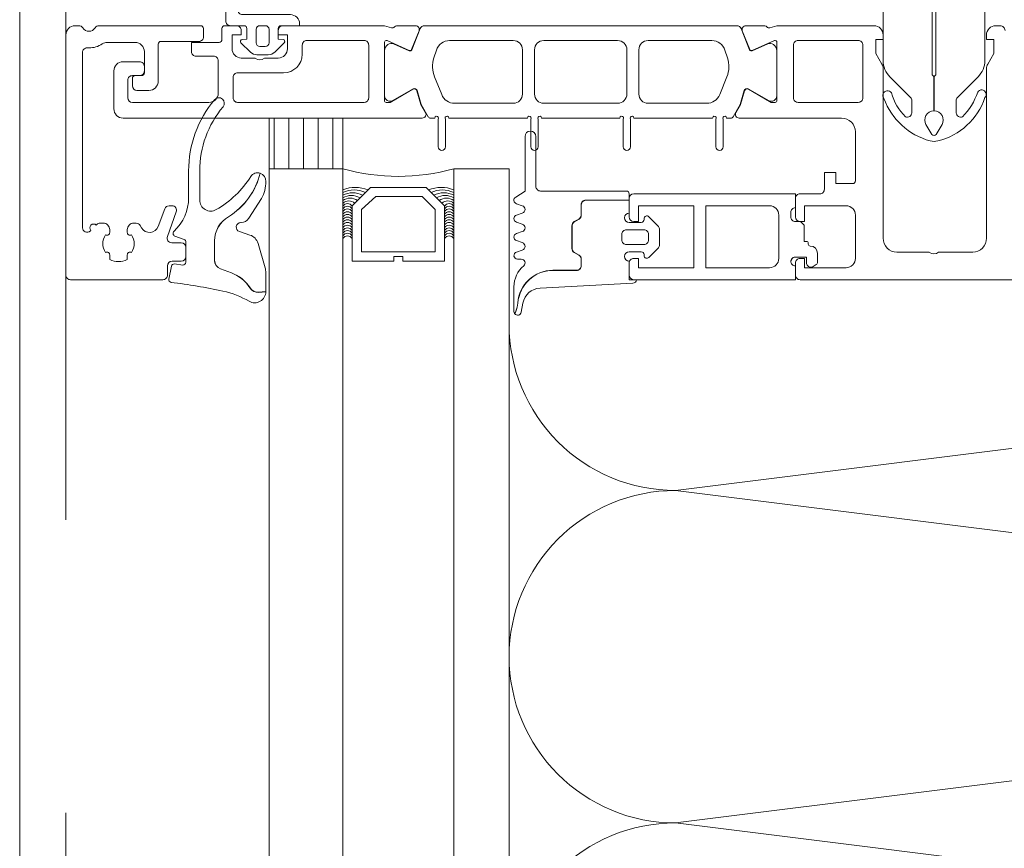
# Model space of a CAD drawing. Header units: millimetres. Extents: x 144573 to 336993, y 74252 to 247042.
# Tile 71 of 256: x 146721 to 146828, y 186586 to 186676. Entities that reach past the tile are written whole.
import ezdxf

# ---------------------------------------------------------------- set-up
doc = ezdxf.new("R2010")
doc.units = ezdxf.units.MM
doc.linetypes.add('ČÁRKOVANÁ', pattern=[19.05, 12.7, -6.35])
doc.layers.add('FASÁDA DETAILNÍ', color=255, linetype='Continuous', lineweight=0)
pattern_1 = [(270, (214136.837, 176345.3374), (1.5875, -8e-16), [])]

# ---------------------------------------------------------------- blocks, each defined once
blk = doc.blocks.new('244748_a')
blk.add_lwpolyline([(8.32, -1.69, 0.082248), (6.34, -0.9, -1.09695), (6.94, -0.1, -0.315353), (11.26, -5.15, -0.480529), (10.87, -5.64), (4.27, -5.64), (4.08, -5.45), (-16.53, -5.45), (-16.72, -5.64), (-20.43, -5.64, 0.574019), (-21.93, -4.78), (-22.99, -5.4, 0.524827), (-22.99, -5.9), (-21.93, -6.52, 0.574021), (-20.43, -5.66), (-16.72, -5.66), (-16.53, -5.85), (4.08, -5.85), (4.27, -5.66), (10.87, -5.66, -0.480529), (11.26, -6.15, -0.326229), (6.88, -11.09, -1.09695), (6.28, -10.3, 0.081457), (8.32, -9.61, 0.599203), (7.48, -8.05), (5.52, -8.05, 0.198965), (5.17, -8.2), (2.22, -11.15), (0.93, -12.01, -0.738038), (0.51, -11.62), (0.87, -11, 1), (0.35, -10.7), (0, -11.3), (-0.98, -11.3, 0.619205), (-1.45, -12.06), (-1.28, -12.43, -0.808139), (-2.04, -13.04), (-3.63, -11.44, 0.198906), (-4.34, -11.15), (-14.99, -11.15, -0.198936), (-16.76, -10.42), (-18.98, -8.2, 0.198942), (-19.33, -8.05), (-20.67, -8.05, 0.500217), (-21.09, -8.73, 0.122037), (-18.5, -10.27, -1.093735), (-19.1, -11.07, -0.240768), (-23.7, -6.07, -0.106226), (-23.7, -5.23, -0.256232), (-19, -0.13, -1.093735), (-18.4, -0.92, 0.116856), (-21.09, -2.57, 0.500217), (-20.67, -3.25), (-19.33, -3.25, 0.198942), (-18.98, -3.1), (-16.75, -0.88, -0.198936), (-14.99, -0.15), (-4.34, -0.15, 0.198907), (-3.63, 0.14), (-2.04, 1.74, -0.808139), (-1.28, 1.13), (-1.45, 0.76, 0.619205), (-0.98, 0), (0, 0), (0.35, -0.6, 1), (0.87, -0.3), (0.51, 0.32, -0.738038), (0.93, 0.71), (2.22, -0.15), (5.17, -3.1, 0.198965), (5.52, -3.25), (7.48, -3.25, 0.599203)], format="xyb", close=True)
blk = doc.blocks.new('nesystémový nástavec 18')
for p, q in [((-18, 6.8), (-18, 8.8)), ((-17.5, 9.3), (-15.36, 9.3)), ((-15.36, 9.3), (0, 9.3)), ((0, 9.3), (0, 7.8)), ((-11, 8), (-17, 8)), ((-17, 8), (-17, 6.3)), ((-11, 1.3), (-11, 8)), ((-2.8, 8), (-9.7, 8)), ((-9.7, 1.3), (-9.7, 8)), ((-1.8, 2.3), (-1.8, 7)), ((-0.5, 7.3), (-0.5, 6.8)), ((-17, 6.3), (-17.5, 6.3)), ((0, 6.3), (0.55, 6.3)), ((0.55, 6.3), (0.95, 5.9)), ((0.95, 5.9), (0.95, 4.8)), ((0.95, 4.8), (0.95, 4.14)), ((0.95, 4.14), (1.2, 4.14)), ((1.4, 3.94), (1.4, 3.84)), ((1.6, 3.64), (1.6, 3.64)), ((-17.5, 2.3), (-17, 2.3)), ((-17, 2.3), (-17, 1.3)), ((-0.4, 2.23), (-0.5, 2.04)), ((1.2, 2.44), (0, 2.44)), ((1.2, 1.85), (1.2, 2.44)), ((2.4, 2.84), (2.4, 1.89)), ((-18, 0.5), (-18, 1.8)), ((-17, 1.3), (-11, 1.3)), ((-9.7, 1.3), (-2.8, 1.3)), ((-0.5, 2.04), (-0.5, 2)), ((0, 1.5), (0, 0)), ((1.8, 1.37), (1.7, 1.35)), ((2.25, 1.63), (1.8, 1.37)), ((-1.8, 0), (-17.5, 0)), ((0, 0), (-1.8, 0))]:
    blk.add_line(p, q)
for centre, radius, start, end in [((-17.5, 8.8), 0.5, 90, 180), ((-15.36, 9.8), 0.5, 270, 270.084), ((-2.8, 7), 1, 0, 90), ((0, 7.3), 0.5, 89.9955, 180.0071), ((-17.5, 6.8), 0.5, 180.0012, 269.9988), ((0, 6.8), 0.5, 179.9949, 270.006), ((0.75, 4.8), 0.2, 359.9656, 0.0344), ((1.2, 3.94), 0.2, 359.9707, 90.0249), ((1.6, 3.84), 0.2, 179.9737, 270.035), ((1.6, 2.84), 0.8, 0.0065, 89.9919), ((-17.5, 1.8), 0.5, 89.999, 180.0002), ((-2.8, 2.3), 1, 270, 0), ((0, 1.94), 0.5, 89.9975, 144.0007), ((0, 2), 0.5, 179.9716, 270.0327), ((1.7, 1.85), 0.5, 179.9991, 270), ((2.1, 1.89), 0.3, 299.9815, 0.0183), ((-17.5, 0.5), 0.5, 180, 270)]:
    blk.add_arc(centre, radius, start, end)
blk = doc.blocks.new('284336')
for points in [[(-0.7, -9.6), (-10, -9.6, 0.414511), (-10.51, -10.11), (-10.51, -15.51, -1), (-11.69, -15.51), (-11.69, -9.6), (-12.69, -8.95, -0.668884), (-12.6, -8.23), (-11.99, -8.01, 0.766384), (-11.99, -7.21), (-12.6, -6.99, -0.76831), (-12.6, -6.23), (-11.99, -6.01, 0.766384), (-11.99, -5.21), (-12.6, -4.99, -0.76831), (-12.6, -4.23), (-11.99, -4.01, 0.766384), (-11.99, -3.21), (-12.6, -2.99, -0.877523), (-12.5, -2.22), (-12.1, -2.22, 0.698129), (-11.83, -1.5, -0.220231), (-12.89, 0.78), (-12.89, 3.45, -0.157143), (-12.82, 3.68), (-12.69, 3.42, -0.067482), (-12.48, 2.53, 0.393136), (-8.66, -1.02), (-6.1, -1.02, -0.414214), (-5.61, -1.51), (-5.61, -2.22, -0.267949), (-5.85, -2.65), (-6.35, -2.93, 0.267949), (-6.61, -3.38), (-6.61, -5.84, 0.267949), (-6.35, -6.29), (-5.85, -6.57, -0.267949), (-5.61, -7), (-5.61, -8.11, 0.414215), (-5.1, -8.62), (-0.41, -8.62), (-0.41, -9.31, -0.414212), (-0.7, -9.6)], [(-0.41, 0), (-0.41, -2, 0.990243), (-0.4, -3.02), (0.9, -3.02, 0.414214), (1.21, -2.71), (1.21, -2.61, -0.668123), (1.71, -2.4), (2.75, -3.45, -0.199004), (2.89, -3.79), (2.89, -5.43, -0.199038), (2.75, -5.77), (1.71, -6.82, -0.668191), (1.21, -6.61), (1.21, -6.51, 0.414214), (0.9, -6.2), (-0.4, -6.2, 0.990269), (-0.41, -7.22), (-0.41, -8.6), (-5.1, -8.6, -0.414215), (-5.59, -8.11), (-5.59, -7, 0.267949), (-5.84, -6.56), (-6.34, -6.27, -0.267949), (-6.59, -5.84), (-6.59, -3.38, -0.267949), (-6.34, -2.95), (-5.84, -2.66, 0.267949), (-5.59, -2.22), (-5.59, -1.51, 0.414214), (-6.1, -1), (-8.66, -1, -0.393156), (-12.46, 2.53, 0.067572), (-12.67, 3.43), (-12.8, 3.7, -0.637545), (-12.12, 3.53), (-11.92, 2.53, 0.344315), (-10.06, 0.91), (0, 0.38, -0.406913), (0.39, 0), (-0.41, 0)], [(1.7, -4.31, 0.414235), (1.2, -3.81), (-0.7, -3.81, 0.414214), (-1.2, -4.31), (-1.2, -4.91, 0.414214), (-0.7, -5.41), (1.2, -5.41, 0.414235), (1.7, -4.91), (1.7, -4.31)]]:
    blk.add_lwpolyline(points, format="xyb", close=True)
blk = doc.blocks.new('433270')
blk.add_lwpolyline([(1, 0, 0.414364), (0, -1), (0, -1.4, 0.255924), (0.23, -1.83, -0.547723), (0.23, -3.17, 0.255924), (0, -3.6), (0, -14.6, 0.414214), (0.3, -14.9), (1.2, -14.9, 0.414214), (1.7, -14.4), (1.7, -10.3, -0.414214), (2, -10), (6, -10, 0.414248), (7, -9), (7, -7.7, 0.414179), (6.5, -7.2), (5.7, -7.2, 0.414232), (5.4, -7.5), (5.4, -8.2, -0.414198), (5.1, -8.5), (2.8, -8.5, -0.414204), (1.8, -7.5), (1.8, -4.49, -0.147432), (1.97, -3.94, 0.147461), (2.4, -2.5), (2.4, -2.3, -0.414214), (2.9, -1.8), (21.87, -1.8, -0.668178), (22.22, -2.65), (22.16, -2.72, 1), (21.59, -3.29), (21.52, -3.35, 0.198912), (21.38, -3.71), (21.38, -4.05, 0.414214), (22.08, -4.75), (22.38, -4.75, 0.576988), (22.64, -4.3, -0.311246), (24.56, -4.3, 0.576988), (24.82, -4.75), (25.3, -4.75, -0.260065), (25.3, -6.65), (24.82, -6.65, 0.576988), (24.56, -7.1, -0.311246), (22.64, -7.1, 0.576988), (22.38, -6.65), (22.08, -6.65, 0.414214), (21.38, -7.35), (21.38, -7.61, 0.267949), (21.63, -8.04), (21.89, -8.2, -0.637047), (21.73, -10), (19.83, -10.7, 0.315299), (19.5, -11.17), (19.5, -11.49, 0.520567), (20.17, -11.96), (22.83, -10.99, -0.520567), (23.5, -11.46), (23.5, -12.5, 0.414062), (24, -13), (25, -13, 0.414186), (25.5, -12.5), (25.5, -11.5, -0.414182), (26, -11), (27, -11, 0.414214), (27.5, -10.5), (27.5, -0.5, 0.414214), (27, 0), (1, 0)], format="xyb", close=True)
blk = doc.blocks.new('284325')
for points in [[(0.84, -5.23, -0.560316), (0.94, -4.73), (1.94, -4.36, 0.3153), (2.14, -4.08), (2.14, -1.89, 0.451558), (1.8, -1.59), (0.9, -1.7, -0.399586), (0.57, -1.46), (0.3, -0.07, -0.415977), (0.53, 0.29, 0.024107), (6.15, 1.24, 0.076636), (8.99, 2.34, -0.577615), (10.79, 1.3), (10.02, 1.37, 0.283171), (9.08, 0.9, -0.168429), (7.07, -0.74), (5.9, -1.16, 0.315302), (5.24, -2.1), (5.24, -4.21, 0.269719), (6.76, -6.82, -0.194797), (10.18, -11.53, -0.342663), (9.17, -11.17, 0.119207), (5.43, -7.59, 0.578571), (3.63, -8.62), (3.63, -11.77, 0.176415), (6.16, -18.72, -1), (5.24, -19.49, -0.176415), (2.43, -11.77), (2.43, -8.89, 0.208286), (0.84, -5.23)], [(8.95, -6.65), (10.32, -8.78, -0.134555), (10.79, -10.63, -0.339795), (10.19, -11.53, 0.194788), (6.76, -6.81, -0.269736), (5.25, -4.21), (5.25, -2.1, -0.315302), (5.9, -1.17), (7.07, -0.74, 0.168429), (9.09, 0.89, -0.283167), (10.01, 1.36), (10.79, 1.29), (10.79, -0.74, -0.070852), (10.71, -1.3), (9.95, -3.93, -0.241839), (9.08, -4.83), (7.93, -5.22, 0.836024), (8.08, -6.19), (8.11, -6.19, -0.255349), (8.95, -6.65)]]:
    blk.add_lwpolyline(points, format="xyb", close=True)
blk = doc.blocks.new('*U1335')
for points in [[(0, 0, 0.414243), (0.09999, 0.1), (0.00001, 0.9, -1.0001), (0.19999, 0.9), (0.10001, 0.1, 0.414228), (0.2, 0, 0.414228)], [(0.2, 0, 0.414243), (0.29999, 0.1), (0.20001, 0.9, -1.0001), (0.39999, 0.9), (0.30001, 0.1, 0.414228), (0.40001, 0, 0.414228)]]:
    blk.add_lwpolyline(points, format="xyb")
blk = doc.blocks.new('246426')
for points in [[(-1.84, 0.64), (-2.86, -0.38, 0.198926), (-3.15, -1.09), (-3.15, -2.31, 0.198926), (-2.86, -3.02), (-1.84, -4.04, 0.637051), (-1.5, -3.92), (-1.45, -3.4), (-0.3, -3.4, -0.41484), (0, -3.7), (0, -5.19, 0.414232), (0.5, -5.69), (2.14, -5.69, 0.071862), (2.2, -5.68, 0.157876), (3.73, -4.64, 0.360336), (3.48, 2.39, 0.964062), (2.54, 1.48, -0.403385), (2.25, -4.34, -0.190964), (2.11, -4.39), (1.7, -4.39, -0.414214), (1.2, -3.89), (1.2, 1.31, 0.414201), (0.2, 2.31), (0, 2.31), (0, 0.3, -0.414214), (-0.3, 0), (-1.45, 0), (-1.5, 0.52, 0.637051), (-1.84, 0.64)], [(-2.25, -1.4, -0.414214), (-1.85, -1), (-0.4, -1, -0.414214), (0, -1.4), (0, -2, -0.414214), (-0.4, -2.4), (-1.85, -2.4, -0.414214), (-2.25, -2), (-2.25, -1.4)]]:
    blk.add_lwpolyline(points, format="xyb", close=True)

msp = doc.modelspace()

# ---------------------------------------------------------------- hatches: boundary and pattern name
at = {"layer": 'FASÁDA DETAILNÍ'}
h = msp.add_hatch(dxfattribs=at)
h.set_pattern_fill('ANSI31', color=256, scale=0.5, angle=585)
h.set_pattern_definition(pattern_1)
h.paths.add_polyline_path([(146756.48, 186659.759), (146756.48, 186665.259), (146748.48, 186665.259), (146748.48, 186659.759)])
h = msp.add_hatch(dxfattribs=at)
h.set_pattern_fill('ANSI31', color=256, scale=0.5, angle=585)
h.set_pattern_definition(pattern_1)
h.paths.add_polyline_path([(146756.48, 186659.759), (146756.48, 186665.259), (146748.48, 186665.259), (146748.48, 186659.759)])

# ---------------------------------------------------------------- linework, layer by layer
for p, q in [((146748.48, 186250.759), (146748.48, 186659.759)), ((146748.48, 186659.759), (146756.48, 186659.759)), ((146748.48, 186250.759), (146748.48, 186659.759)), ((146748.48, 186659.759), (146756.48, 186659.759)), ((146756.48, 186659.759), (146756.48, 186250.759)), ((146756.48, 186659.759), (146756.48, 186250.759)), ((146768.48, 186250.759), (146768.48, 186659.759)), ((146774.48, 186659.759), (146768.48, 186659.759)), ((146768.48, 186250.759), (146768.48, 186659.759)), ((146774.48, 186659.759), (146768.48, 186659.759)), ((146774.48, 186659.759), (146774.48, 186250.759)), ((146774.48, 186659.759), (146774.48, 186250.759))]:
    msp.add_line(p, q, dxfattribs=at)
for points in [[(173301.48, 174615.259), (146721.48, 174615.259), (146721.48, 198295.259), (173301.48, 198295.259)], [(146748.48, 186659.759), (146748.48, 186665.259), (146756.48, 186665.259), (146756.48, 186659.759)], [(146748.48, 186659.759), (146748.48, 186665.259), (146756.48, 186665.259), (146756.48, 186659.759)], [(146767.48, 186649.759), (146767.48, 186655.759), (146765.48, 186657.759), (146759.48, 186657.759), (146757.48, 186655.759), (146757.48, 186649.759), (146761.98, 186649.759), (146761.98, 186650.259), (146762.98, 186650.259), (146762.98, 186649.759)], [(146767.48, 186649.759), (146767.48, 186655.759), (146765.48, 186657.759), (146759.48, 186657.759), (146757.48, 186655.759), (146757.48, 186649.759), (146761.98, 186649.759), (146761.98, 186650.259), (146762.98, 186650.259), (146762.98, 186649.759)], [(146758.48, 186650.759), (146766.48, 186650.759), (146766.48, 186655.344), (146765.066, 186656.759), (146760.033, 186656.759), (146758.48, 186655.344)], [(146758.48, 186650.759), (146766.48, 186650.759), (146766.48, 186655.344), (146765.066, 186656.759), (146760.033, 186656.759), (146758.48, 186655.344)]]:
    msp.add_lwpolyline(points, close=True, dxfattribs=at)
at = {"layer": 'FASÁDA DETAILNÍ', "linetype": 'ČÁRKOVANÁ', "ltscale": 5}
msp.add_lwpolyline([(173296.48, 174620.259), (146726.48, 174620.259), (146726.48, 198290.259), (173296.48, 198290.259)], close=True, dxfattribs=at)
at = {"layer": 'FASÁDA DETAILNÍ'}
for points in [[(146760.98, 186675.259), (146749.98, 186675.259, 0.4144257), (146749.48, 186674.759), (146749.48, 186674.265), (146750.48, 186674.265), (146750.48, 186672.765, -0.4142136), (146749.48, 186671.765), (146747.98, 186671.765, -0.3999851), (146746.98, 186671.765), (146745.48, 186671.765, -0.4142136), (146744.48, 186672.765), (146744.48, 186674.259), (146745.48, 186674.259), (146745.48, 186674.759, 0.4144559), (146744.98, 186675.259), (146743.68, 186675.257, 0.4139712), (146743.38, 186674.957), (146743.38, 186673.759, -0.4142136), (146743.08, 186673.459), (146740.08, 186673.459), (146740.08, 186672.459, 0.4142136), (146740.58, 186671.959), (146742.48, 186671.959, -0.4142136), (146742.98, 186671.459), (146742.98, 186667.959, -0.4142056), (146741.98, 186666.959), (146733.68, 186666.959, -0.4142063), (146733.18, 186667.459), (146733.18, 186669.359, -0.414219), (146733.68, 186669.859), (146734.48, 186669.859, 0.4142136), (146734.98, 186670.359), (146734.98, 186670.859, 0.4142136), (146734.48, 186671.359), (146732.68, 186671.359, 0.4142136), (146731.68, 186670.359), (146731.68, 186666.259, 0.4142136), (146732.68, 186665.259), (146760.98, 186665.259), (146765.08, 186665.258, 0.5773503), (146765.427, 186665.858), (146764.928, 186666.722), (146764.5, 186668.214, 0.4887011), (146764.061, 186668.39), (146761.596, 186666.959), (146761.175, 186666.959, -0.4325656), (146760.98, 186667.159), (146760.98, 186673.463, -0.5483974), (146761.262, 186673.649), (146763.646, 186672.58, 0.4253361), (146763.913, 186672.688), (146764.729, 186674.711, 0.5315625), (146764.358, 186675.261), (146762.294, 186675.261, 0.2313061), (146762.057, 186675.145, -0.3061853), (146761.738, 186675.041), (146760.98, 186675.259)], [(146760.98, 186675.259), (146749.98, 186675.259, 0.4144257), (146749.48, 186674.759), (146749.48, 186674.265), (146750.48, 186674.265), (146750.48, 186672.765, -0.4142136), (146749.48, 186671.765), (146747.98, 186671.765, -0.3999851), (146746.98, 186671.765), (146745.48, 186671.765, -0.4142136), (146744.48, 186672.765), (146744.48, 186674.259), (146745.48, 186674.259), (146745.48, 186674.759, 0.4144559), (146744.98, 186675.259), (146743.68, 186675.257, 0.4139712), (146743.38, 186674.957), (146743.38, 186673.759, -0.4142136), (146743.08, 186673.459), (146740.08, 186673.459), (146740.08, 186672.459, 0.4142136), (146740.58, 186671.959), (146742.48, 186671.959, -0.4142136), (146742.98, 186671.459), (146742.98, 186667.959, -0.4142056), (146741.98, 186666.959), (146733.68, 186666.959, -0.4142063), (146733.18, 186667.459), (146733.18, 186669.359, -0.414219), (146733.68, 186669.859), (146734.48, 186669.859, 0.4142136), (146734.98, 186670.359), (146734.98, 186670.859, 0.4142136), (146734.48, 186671.359), (146732.68, 186671.359, 0.4142136), (146731.68, 186670.359), (146731.68, 186666.259, 0.4142136), (146732.68, 186665.259), (146760.98, 186665.259), (146765.08, 186665.258, 0.5773503), (146765.427, 186665.858), (146764.928, 186666.722), (146764.5, 186668.214, 0.4887011), (146764.061, 186668.39), (146761.596, 186666.959), (146761.175, 186666.959, -0.4325656), (146760.98, 186667.159), (146760.98, 186673.463, -0.5483974), (146761.262, 186673.649), (146763.646, 186672.58, 0.4253361), (146763.913, 186672.688), (146764.729, 186674.711, 0.5315625), (146764.358, 186675.261), (146762.294, 186675.261, 0.2313061), (146762.057, 186675.145, -0.3061853), (146761.738, 186675.041), (146760.98, 186675.259)], [(146799.141, 186675.259), (146787.23, 186675.259), (146765.319, 186675.259, 0.3058367), (146764.855, 186674.946), (146763.933, 186672.659, -0.4253361), (146763.665, 186672.551), (146762.047, 186673.267, 0.5437525), (146760.99, 186672.583), (146760.99, 186667.679, 0.5781822), (146761.891, 186667.16), (146764.083, 186668.421, -0.4885049), (146764.522, 186668.244), (146764.956, 186666.73), (146765.719, 186665.409, 0.2824777), (146765.995, 186665.259), (146766.44, 186665.259, -1.4470094), (146766.79, 186665.127), (146766.79, 186662.159, 1), (146767.59, 186662.159), (146767.59, 186665.127, -1.4470094), (146767.941, 186665.26), (146776.48, 186665.259, -1.4470094), (146776.83, 186665.127), (146776.83, 186662.159, 1), (146777.63, 186662.159), (146777.63, 186665.127, -1.4470094), (146777.981, 186665.26), (146786.48, 186665.259, -1.4470094), (146786.83, 186665.127), (146786.83, 186662.159, 1), (146787.63, 186662.159), (146787.63, 186665.127, -1.4470094), (146787.981, 186665.26), (146796.52, 186665.259, -1.4470094), (146796.87, 186665.127), (146796.87, 186662.159, 1), (146797.67, 186662.159), (146797.67, 186665.127, -1.4470094), (146798.021, 186665.26), (146798.465, 186665.259, 0.2824777), (146798.741, 186665.409), (146799.504, 186666.73), (146799.938, 186668.244, -0.4885049), (146800.377, 186668.421), (146802.569, 186667.16, 0.5781822), (146803.47, 186667.679), (146803.47, 186672.583, 0.5437525), (146802.413, 186673.267), (146800.795, 186672.551, -0.4253361), (146800.528, 186672.659), (146799.605, 186674.946, 0.3058367), (146799.141, 186675.259)], [(146799.141, 186675.259), (146787.23, 186675.259), (146765.319, 186675.259, 0.3058367), (146764.855, 186674.946), (146763.933, 186672.659, -0.4253361), (146763.665, 186672.551), (146762.047, 186673.267, 0.5437525), (146760.99, 186672.583), (146760.99, 186667.679, 0.5781822), (146761.891, 186667.16), (146764.083, 186668.421, -0.4885049), (146764.522, 186668.244), (146764.956, 186666.73), (146765.719, 186665.409, 0.2824777), (146765.995, 186665.259), (146766.44, 186665.259, -1.4470094), (146766.79, 186665.127), (146766.79, 186662.159, 1), (146767.59, 186662.159), (146767.59, 186665.127, -1.4470094), (146767.941, 186665.26), (146776.48, 186665.259, -1.4470094), (146776.83, 186665.127), (146776.83, 186662.159, 1), (146777.63, 186662.159), (146777.63, 186665.127, -1.4470094), (146777.981, 186665.26), (146786.48, 186665.259, -1.4470094), (146786.83, 186665.127), (146786.83, 186662.159, 1), (146787.63, 186662.159), (146787.63, 186665.127, -1.4470094), (146787.981, 186665.26), (146796.52, 186665.259, -1.4470094), (146796.87, 186665.127), (146796.87, 186662.159, 1), (146797.67, 186662.159), (146797.67, 186665.127, -1.4470094), (146798.021, 186665.26), (146798.465, 186665.259, 0.2824777), (146798.741, 186665.409), (146799.504, 186666.73), (146799.938, 186668.244, -0.4885049), (146800.377, 186668.421), (146802.569, 186667.16, 0.5781822), (146803.47, 186667.679), (146803.47, 186672.583, 0.5437525), (146802.413, 186673.267), (146800.795, 186672.551, -0.4253361), (146800.528, 186672.659), (146799.605, 186674.946, 0.3058367), (146799.141, 186675.259)], [(146758.78, 186666.959), (146745.08, 186666.959, -0.4142136), (146744.58, 186667.459), (146744.58, 186669.665, -0.4142136), (146745.08, 186670.165), (146750.05, 186670.165, 0.4111388), (146752.08, 186672.165), (146752.08, 186673.159, -0.4142136), (146752.58, 186673.659), (146758.78, 186673.659, -0.4142136), (146759.28, 186673.159), (146759.28, 186667.459, -0.4142136), (146758.78, 186666.959)], [(146758.78, 186666.959), (146745.08, 186666.959, -0.4142136), (146744.58, 186667.459), (146744.58, 186669.665, -0.4142136), (146745.08, 186670.165), (146750.05, 186670.165, 0.4111388), (146752.08, 186672.165), (146752.08, 186673.159, -0.4142136), (146752.58, 186673.659), (146758.78, 186673.659, -0.4142136), (146759.28, 186673.159), (146759.28, 186667.459, -0.4142136), (146758.78, 186666.959)], [(146768.03, 186673.66), (146774.93, 186673.66, -0.4142178), (146775.93, 186672.66), (146775.93, 186667.859, -0.4142178), (146774.93, 186666.859), (146768.568, 186666.859, -0.305619), (146767.177, 186667.797), (146766.399, 186669.721, -0.1764286), (146766.327, 186671.773), (146766.603, 186672.623, -0.3249157), (146768.03, 186673.66)], [(146768.03, 186673.66), (146774.93, 186673.66, -0.4142178), (146775.93, 186672.66), (146775.93, 186667.859, -0.4142178), (146774.93, 186666.859), (146768.568, 186666.859, -0.305619), (146767.177, 186667.797), (146766.399, 186669.721, -0.1764286), (146766.327, 186671.773), (146766.603, 186672.623, -0.3249157), (146768.03, 186673.66)], [(146778.23, 186673.66), (146786.23, 186673.66, -0.4142136), (146787.23, 186672.66), (146787.23, 186667.859, -0.4142136), (146786.23, 186666.859), (146778.23, 186666.859, -0.4142136), (146777.23, 186667.859), (146777.23, 186672.66, -0.4142136), (146778.23, 186673.66)], [(146778.23, 186673.66), (146786.23, 186673.66, -0.4142136), (146787.23, 186672.66), (146787.23, 186667.859, -0.4142136), (146786.23, 186666.859), (146778.23, 186666.859, -0.4142136), (146777.23, 186667.859), (146777.23, 186672.66, -0.4142136), (146778.23, 186673.66)], [(146789.53, 186673.66), (146796.43, 186673.66, -0.3249157), (146797.857, 186672.623), (146798.133, 186671.773, -0.1764286), (146798.061, 186669.721), (146797.283, 186667.797, -0.305619), (146795.892, 186666.859), (146789.53, 186666.859, -0.4142178), (146788.53, 186667.859), (146788.53, 186672.66, -0.4142178), (146789.53, 186673.66)], [(146789.53, 186673.66), (146796.43, 186673.66, -0.3249157), (146797.857, 186672.623), (146798.133, 186671.773, -0.1764286), (146798.061, 186669.721), (146797.283, 186667.797, -0.305619), (146795.892, 186666.859), (146789.53, 186666.859, -0.4142178), (146788.53, 186667.859), (146788.53, 186672.66, -0.4142178), (146789.53, 186673.66)], [(146812.78, 186673.158, 0.4142136), (146812.28, 186673.658), (146805.78, 186673.658, 0.4142136), (146805.28, 186673.158), (146805.28, 186667.458, 0.4142136), (146805.78, 186666.958), (146812.28, 186666.958, 0.4142136), (146812.78, 186667.458), (146812.78, 186673.158)], [(146812.78, 186673.158, 0.4142136), (146812.28, 186673.658), (146805.78, 186673.658, 0.4142136), (146805.28, 186673.158), (146805.28, 186667.458, 0.4142136), (146805.78, 186666.958), (146812.28, 186666.958, 0.4142136), (146812.78, 186667.458), (146812.78, 186673.158)]]:
    msp.add_lwpolyline(points, format="xyb", close=True, dxfattribs=at)
msp.add_lwpolyline([(146954.48, 186647.759), (146805.98, 186647.759, -0.4142136), (146805.48, 186648.259), (146805.48, 186649.559, -0.4142197), (146805.98, 186650.059), (146806.48, 186650.059), (146806.48, 186649.059), (146810.98, 186649.059, 0.4142136), (146811.98, 186650.059), (146811.98, 186654.759, 0.4142136), (146810.98, 186655.759), (146806.48, 186655.759), (146806.48, 186654.059), (146805.98, 186654.059, -0.4142012), (146805.48, 186654.559), (146805.48, 186656.559, -0.4142136), (146805.98, 186657.059), (146808.123, 186657.059, 0.4142136), (146808.623, 186657.559), (146808.623, 186659.359), (146809.874, 186659.359), (146809.874, 186658.159), (146811.68, 186658.159, 0.4142136), (146811.98, 186658.459), (146811.98, 186663.757, 0.4141667), (146810.48, 186665.257), (146803.482, 186665.259), (146799.382, 186665.258, -0.5773503), (146799.036, 186665.858), (146799.534, 186666.722), (146799.962, 186668.214, -0.4887011), (146800.401, 186668.39), (146802.867, 186666.959), (146803.287, 186666.959, 0.4325656), (146803.482, 186667.159), (146803.482, 186673.463, 0.5483974), (146803.201, 186673.649), (146800.817, 186672.58, -0.4253361), (146800.55, 186672.688), (146799.733, 186674.711, -0.5315629), (146800.104, 186675.261), (146802.168, 186675.261, -0.2313061), (146802.405, 186675.145, 0.3061853), (146802.725, 186675.041), (146803.482, 186675.259), (146813.986, 186675.259, -0.4142136), (146814.986, 186674.259), (146814.986, 186673.759), (146814.186, 186673.759), (146814.186, 186672.259), (146814.846, 186671.115, -0.1316504), (146814.98, 186670.615), (146814.98, 186652.25, 0.4142136), (146816.48, 186650.75), (146819.981, 186650.75, 0.3999851), (146820.981, 186650.75), (146824.68, 186650.75, 0.4142136), (146826.18, 186652.25), (146826.18, 186670.615, -0.1316504), (146826.314, 186671.115), (146826.974, 186672.259), (146826.974, 186673.759), (146826.174, 186673.759), (146826.174, 186674.259, -0.4142136), (146827.174, 186675.259), (146827.68, 186675.259, -0.4142136), (146828.18, 186674.759)], format="xyb", dxfattribs=at)
msp.add_lwpolyline([(146954.48, 186647.759), (146805.98, 186647.759, -0.4142136), (146805.48, 186648.259), (146805.48, 186649.559, -0.4142197), (146805.98, 186650.059), (146806.48, 186650.059), (146806.48, 186649.059), (146810.98, 186649.059, 0.4142136), (146811.98, 186650.059), (146811.98, 186654.759, 0.4142136), (146810.98, 186655.759), (146806.48, 186655.759), (146806.48, 186654.059), (146805.98, 186654.059, -0.4142012), (146805.48, 186654.559), (146805.48, 186656.559, -0.4142136), (146805.98, 186657.059), (146808.123, 186657.059, 0.4142136), (146808.623, 186657.559), (146808.623, 186659.359), (146809.874, 186659.359), (146809.874, 186658.159), (146811.68, 186658.159, 0.4142136), (146811.98, 186658.459), (146811.98, 186663.757, 0.4141667), (146810.48, 186665.257), (146803.482, 186665.259), (146799.382, 186665.258, -0.5773503), (146799.036, 186665.858), (146799.534, 186666.722), (146799.962, 186668.214, -0.4887011), (146800.401, 186668.39), (146802.867, 186666.959), (146803.287, 186666.959, 0.4325656), (146803.482, 186667.159), (146803.482, 186673.463, 0.5483974), (146803.201, 186673.649), (146800.817, 186672.58, -0.4253361), (146800.55, 186672.688), (146799.733, 186674.711, -0.5315629), (146800.104, 186675.261), (146802.168, 186675.261, -0.2313061), (146802.405, 186675.145, 0.3061853), (146802.725, 186675.041), (146803.482, 186675.259), (146813.986, 186675.259, -0.4142136), (146814.986, 186674.259), (146814.986, 186673.759), (146814.186, 186673.759), (146814.186, 186672.259), (146814.846, 186671.115, -0.1316504), (146814.98, 186670.615), (146814.98, 186652.25, 0.4142136), (146816.48, 186650.75), (146819.981, 186650.75, 0.3999851), (146820.981, 186650.75), (146824.68, 186650.75, 0.4142136), (146826.18, 186652.25), (146826.18, 186670.615, -0.1316504), (146826.314, 186671.115), (146826.974, 186672.259), (146826.974, 186673.759), (146826.174, 186673.759), (146826.174, 186674.259, -0.4142136), (146827.174, 186675.259), (146827.68, 186675.259, -0.4142136), (146828.18, 186674.759)], format="xyb", dxfattribs=at)
for centre, radius, start, end in [((146762.48, 186681.65), 22.699, 254.67278, 285.32722), ((146762.48, 186681.65), 22.699, 254.67278, 285.32722), ((146757.832, 186654.208), 3.546, 67.29382, 112.40905), ((146757.832, 186654.208), 3.546, 67.29382, 112.40905), ((146757.718, 186654.575), 2.897, 65.30667, 115.29515), ((146757.718, 186654.575), 2.897, 65.30667, 115.29515), ((146767.128, 186654.208), 3.546, 67.59095, 112.70618), ((146767.128, 186654.208), 3.546, 67.59095, 112.70618), ((146767.242, 186654.575), 2.897, 64.70485, 114.69333), ((146767.242, 186654.575), 2.897, 64.70485, 114.69333), ((146757.549, 186654.923), 2.248, 61.52734, 118.40281), ((146757.549, 186654.923), 2.248, 61.52734, 118.40281), ((146757.405, 186655.168), 1.712, 57.29495, 122.68565), ((146757.405, 186655.168), 1.712, 57.29495, 122.68565), ((146757.266, 186655.328), 1.263, 51.96563, 128.49956), ((146757.266, 186655.328), 1.263, 51.96563, 128.49956), ((146757.118, 186655.418), 0.879, 43.99491, 136.49644), ((146757.118, 186655.418), 0.879, 43.99491, 136.49644), ((146767.411, 186654.923), 2.248, 61.59719, 118.47266), ((146767.411, 186654.923), 2.248, 61.59719, 118.47266), ((146767.555, 186655.168), 1.712, 57.31435, 122.70505), ((146767.555, 186655.168), 1.712, 57.31435, 122.70505), ((146767.694, 186655.328), 1.263, 51.50044, 128.03437), ((146767.694, 186655.328), 1.263, 51.50044, 128.03437), ((146767.842, 186655.418), 0.879, 43.50356, 136.00509), ((146767.842, 186655.418), 0.879, 43.50356, 136.00509), ((146756.98, 186655.406), 0.596, 33.03656, 146.96344), ((146756.98, 186655.406), 0.596, 33.03656, 146.96344), ((146756.98, 186655.113), 0.596, 33.03656, 146.96344), ((146756.98, 186655.113), 0.596, 33.03656, 146.96344), ((146756.98, 186654.821), 0.596, 33.03656, 146.96344), ((146756.98, 186654.821), 0.596, 33.03656, 146.96344), ((146767.98, 186655.406), 0.596, 33.03656, 146.96344), ((146767.98, 186655.406), 0.596, 33.03656, 146.96344), ((146767.98, 186655.113), 0.596, 33.03656, 146.96344), ((146767.98, 186655.113), 0.596, 33.03656, 146.96344), ((146767.98, 186654.821), 0.596, 33.03656, 146.96344), ((146767.98, 186654.821), 0.596, 33.03656, 146.96344), ((146756.98, 186654.528), 0.596, 33.03656, 146.96344), ((146756.98, 186654.528), 0.596, 33.03656, 146.96344), ((146756.98, 186654.236), 0.596, 33.03656, 146.96344), ((146756.98, 186654.236), 0.596, 33.03656, 146.96344), ((146756.98, 186653.943), 0.596, 33.03656, 146.96344), ((146756.98, 186653.943), 0.596, 33.03656, 146.96344), ((146756.98, 186653.651), 0.596, 33.03656, 146.96344), ((146756.98, 186653.651), 0.596, 33.03656, 146.96344), ((146767.98, 186654.528), 0.596, 33.03656, 146.96344), ((146767.98, 186654.528), 0.596, 33.03656, 146.96344), ((146767.98, 186654.236), 0.596, 33.03656, 146.96344), ((146767.98, 186654.236), 0.596, 33.03656, 146.96344), ((146767.98, 186653.943), 0.596, 33.03656, 146.96344), ((146767.98, 186653.943), 0.596, 33.03656, 146.96344), ((146767.98, 186653.651), 0.596, 33.03656, 146.96344), ((146767.98, 186653.651), 0.596, 33.03656, 146.96344), ((146756.98, 186653.358), 0.596, 33.03656, 146.96344), ((146756.98, 186653.358), 0.596, 33.03656, 146.96344), ((146756.98, 186653.066), 0.596, 33.03656, 146.96344), ((146756.98, 186653.066), 0.596, 33.03656, 146.96344), ((146756.98, 186652.773), 0.596, 33.03656, 146.96344), ((146756.98, 186652.773), 0.596, 33.03656, 146.96344), ((146756.98, 186652.481), 0.596, 33.03656, 146.96344), ((146756.98, 186652.481), 0.596, 33.03656, 146.96344), ((146767.98, 186653.358), 0.596, 33.03656, 146.96344), ((146767.98, 186653.358), 0.596, 33.03656, 146.96344), ((146767.98, 186653.066), 0.596, 33.03656, 146.96344), ((146767.98, 186653.066), 0.596, 33.03656, 146.96344), ((146767.98, 186652.773), 0.596, 33.03656, 146.96344), ((146767.98, 186652.773), 0.596, 33.03656, 146.96344), ((146767.98, 186652.481), 0.596, 33.03656, 146.96344), ((146767.98, 186652.481), 0.596, 33.03656, 146.96344), ((146756.98, 186652.188), 0.596, 33.03656, 146.96344), ((146756.98, 186652.188), 0.596, 33.03656, 146.96344), ((146756.98, 186651.896), 0.596, 33.03656, 146.96344), ((146756.98, 186651.896), 0.596, 33.03656, 146.96344), ((146767.98, 186652.188), 0.596, 33.03656, 146.96344), ((146767.98, 186652.188), 0.596, 33.03656, 146.96344), ((146767.98, 186651.896), 0.596, 33.03656, 146.96344), ((146767.98, 186651.896), 0.596, 33.03656, 146.96344)]:
    msp.add_arc(centre, radius, start, end, dxfattribs=at)

# ---------------------------------------------------------------- block references
at = {"layer": 'FASÁDA DETAILNÍ', "xscale": -1}
for name, p, rotation in [('244748_a', (146826.141, 186686.481), 270), ('244748_a', (146826.141, 186686.481), 270), ('246426', (146749.48, 186675.263), 270), ('246426', (146749.48, 186675.263), 270), ('433270', (146726.48, 186675.259), 90), ('433270', (146726.48, 186675.259), 90), ('284325', (146737.34, 186647.759), 180), ('284325', (146737.34, 186647.759), 180), ('284336', (146787.89, 186647.759), 180), ('284336', (146787.89, 186647.759), 180)]:
    msp.add_blockref(name, p, dxfattribs=dict(at, rotation=rotation))
at = {"layer": 'FASÁDA DETAILNÍ'}
msp.add_blockref('nesystémový nástavec 18', (146805.48, 186647.759), dxfattribs=at)
msp.add_blockref('nesystémový nástavec 18', (146805.48, 186647.759), dxfattribs=at)
at = {"layer": 'FASÁDA DETAILNÍ', "xscale": 179.9999932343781, "yscale": 179.9999932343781, "zscale": 179.9999932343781, "rotation": 270}
msp.add_blockref('*U1335', (146774.48, 186642.932), dxfattribs=at)
msp.add_blockref('*U1335', (146774.48, 186642.932), dxfattribs=at)

doc.saveas('drawing.dxf')
